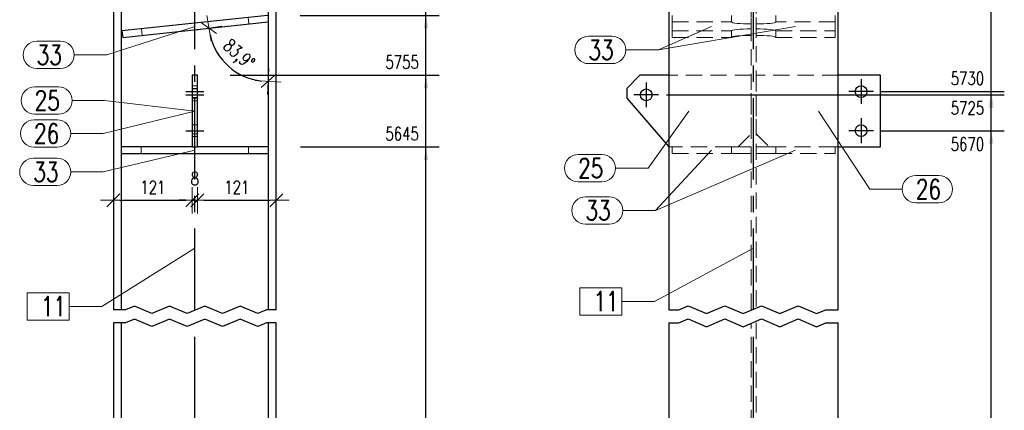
# Model space of a CAD drawing. Header units: millimetres. Extents: x 2097 to 3301, y 14853 to 15503.
# Tile 94 of 97: x 2962 to 3113, y 15313 to 15373. Entities that reach past the tile are written whole.
import ezdxf

# ---------------------------------------------------------------- set-up
doc = ezdxf.new("R2010")
doc.units = ezdxf.units.MM
doc.header["$LTSCALE"] = 10
doc.linetypes.add('HIDDEN', pattern=[0.375, 0.25, -0.125])
doc.linetypes.add('MITTE', pattern=[2, 1.25, -0.25, 0.25, -0.25])
doc.layers.get('Defpoints').update_dxf_attribs({"color": 1})
for name, color, linetype, lineweight in [('PS_DIM', 4, 'Continuous', 13), ('PS_Hidden', 2, 'HIDDEN', 9), ('PS_Pos', 1, 'Continuous', 15), ('PS_SOLID', 7, 'Continuous', 30)]:
    doc.layers.add(name, color=color, linetype=linetype, lineweight=lineweight)
doc.layers.add('PS_MID', color=5, linetype='MITTE')
doc.layers.add('PS_SHAPE', color=3, linetype='Continuous')
doc.styles.add('simplex', font='simplex.shx', dxfattribs={"width": 0.75})
doc.dimstyles.new('1_10_GŁ_DS1-LS10', dxfattribs={"dimtxt": 2, "dimasz": 2, "dimexe": 2, "dimexo": 5, "dimgap": 1, "dimtad": 1, "dimjust": 4, "dimdec": 0, "dimlfac": 10, "dimtxsty": 'simplex', "dimblk1": 'NONE', "dimsah": 1, "dimcen": 2, "dimclrd": 256, "dimclre": 256, "dimclrt": 3, "dimadec": 1, "dimazin": 0, "dimtfac": 1, "dimtdec": 0, "dimtmove": 2, "dimatfit": 3, "dimfxl": 1, "dimarcsym": 0})
doc.dimstyles.new('1_10_PRZ', dxfattribs={"dimtxt": 2, "dimasz": 1, "dimexe": 2, "dimexo": 5, "dimgap": 1, "dimtad": 1, "dimdec": 0, "dimlfac": 10, "dimtxsty": 'simplex', "dimblk": 'dimznak', "dimcen": 2, "dimse1": 1, "dimse2": 1, "dimclrt": 3, "dimadec": 1, "dimazin": 0, "dimtfac": 1, "dimtdec": 0, "dimtix": 1, "dimtmove": 2, "dimatfit": 3, "dimldrblk": 'dim-grot', "dimfxl": 1, "dimarcsym": 0})

# ---------------------------------------------------------------- blocks, each defined once
blk = doc.blocks.new('*D1055')
at = {"layer": 'Defpoints', "color": 0, "transparency": 16777216}
for p in [(2999.88, 15353.11), (3024.13, 15353.11), (3001.13, 15216.48)]:
    blk.add_point(p, dxfattribs=at)
at = {"layer": 'PS_DIM', "lineweight": -2, "transparency": 16777216}
for p, q in [((3004.88, 15353.11), (3026.13, 15353.11)), ((3024.13, 15216.48), (3024.13, 15351.11)), ((3006.13, 15216.48), (3026.13, 15216.48))]:
    blk.add_line(p, q, dxfattribs=at)
at = {"layer": 'PS_DIM', "transparency": 16777216}
blk.add_solid([(3023.79, 15351.11), (3024.46, 15351.11), (3024.13, 15353.11)], dxfattribs=at)
at = {"layer": 'PS_DIM', "color": 3, "transparency": 16777216, "insert": (3020.46, 15355.13), "char_height": 2, "attachment_point": 5, "rotation": 0.0573, "style": 'simplex'}
blk.add_mtext('5645', dxfattribs=at)
blk = doc.blocks.new('_None')
blk = doc.blocks.new('*D1056')
at = {"layer": 'Defpoints', "color": 0, "transparency": 16777216}
for p in [(2989.03, 15364.11), (3024.13, 15364.11), (3001.13, 15216.48)]:
    blk.add_point(p, dxfattribs=at)
at = {"layer": 'PS_DIM', "lineweight": -2, "transparency": 16777216}
for p, q in [((2994.03, 15364.11), (3026.13, 15364.11)), ((3024.13, 15216.48), (3024.13, 15362.11)), ((3006.13, 15216.48), (3026.13, 15216.48))]:
    blk.add_line(p, q, dxfattribs=at)
at = {"layer": 'PS_DIM', "transparency": 16777216}
blk.add_solid([(3023.79, 15362.11), (3024.46, 15362.11), (3024.13, 15364.11)], dxfattribs=at)
at = {"layer": 'PS_DIM', "color": 3, "transparency": 16777216, "insert": (3020.46, 15366.13), "char_height": 2, "attachment_point": 5, "rotation": 0.0573, "style": 'simplex'}
blk.add_mtext('5755', dxfattribs=at)
blk = doc.blocks.new('*D1057')
at = {"layer": 'Defpoints', "color": 0, "transparency": 16777216}
for p in [(2999.81, 15373.31), (3024.13, 15373.31), (3001.13, 15216.48)]:
    blk.add_point(p, dxfattribs=at)
at = {"layer": 'PS_DIM', "lineweight": -2, "transparency": 16777216}
for p, q in [((3004.81, 15373.31), (3026.13, 15373.31)), ((3024.13, 15216.48), (3024.13, 15371.31)), ((3006.13, 15216.48), (3026.13, 15216.48))]:
    blk.add_line(p, q, dxfattribs=at)
at = {"layer": 'PS_DIM', "transparency": 16777216}
blk.add_solid([(3023.79, 15371.31), (3024.46, 15371.31), (3024.13, 15373.31)], dxfattribs=at)
at = {"layer": 'PS_DIM', "color": 3, "transparency": 16777216, "insert": (3020.46, 15375.33), "char_height": 2, "attachment_point": 5, "rotation": 0.0573, "style": 'simplex'}
blk.add_mtext('5847', dxfattribs=at)
blk = doc.blocks.new('*D1058')
at = {"layer": 'Defpoints', "color": 0, "transparency": 16777216}
for p in [(2999.81, 15403.68), (3024.13, 15403.68), (3001.13, 15216.48)]:
    blk.add_point(p, dxfattribs=at)
at = {"layer": 'PS_DIM', "lineweight": -2, "transparency": 16777216}
for p, q in [((3004.81, 15403.68), (3026.13, 15403.68)), ((3024.13, 15216.48), (3024.13, 15401.68)), ((3006.13, 15216.48), (3026.13, 15216.48))]:
    blk.add_line(p, q, dxfattribs=at)
at = {"layer": 'PS_DIM', "transparency": 16777216}
blk.add_solid([(3023.79, 15401.68), (3024.46, 15401.68), (3024.13, 15403.68)], dxfattribs=at)
at = {"layer": 'PS_DIM', "color": 3, "transparency": 16777216, "insert": (3020.93, 15405.7), "char_height": 2, "attachment_point": 5, "rotation": 0.0573, "style": 'simplex'}
blk.add_mtext('6151', dxfattribs=at)
blk = doc.blocks.new('*D1059')
at = {"layer": 'Defpoints', "color": 0, "transparency": 16777216}
for p in [(2999.81, 15422.68), (3024.13, 15422.68), (3001.13, 15216.48)]:
    blk.add_point(p, dxfattribs=at)
at = {"layer": 'PS_DIM', "lineweight": -2, "transparency": 16777216}
for p, q in [((3004.81, 15422.68), (3026.13, 15422.68)), ((3024.13, 15216.48), (3024.13, 15420.68)), ((3006.13, 15216.48), (3026.13, 15216.48))]:
    blk.add_line(p, q, dxfattribs=at)
at = {"layer": 'PS_DIM', "transparency": 16777216}
blk.add_solid([(3023.79, 15420.68), (3024.46, 15420.68), (3024.13, 15422.68)], dxfattribs=at)
at = {"layer": 'PS_DIM', "color": 3, "transparency": 16777216, "insert": (3020.78, 15424.7), "char_height": 2, "attachment_point": 5, "rotation": 0.0573, "style": 'simplex'}
blk.add_mtext('6341', dxfattribs=at)
blk = doc.blocks.new('*D1060')
at = {"layer": 'Defpoints', "color": 0, "transparency": 16777216}
for p in [(2989.03, 15445.61), (3024.13, 15445.61), (3001.13, 15216.48)]:
    blk.add_point(p, dxfattribs=at)
at = {"layer": 'PS_DIM', "lineweight": -2, "transparency": 16777216}
for p, q in [((2994.03, 15445.61), (3026.13, 15445.61)), ((3024.13, 15216.48), (3024.13, 15443.61)), ((3006.13, 15216.48), (3026.13, 15216.48))]:
    blk.add_line(p, q, dxfattribs=at)
at = {"layer": 'PS_DIM', "transparency": 16777216}
blk.add_solid([(3023.79, 15443.61), (3024.46, 15443.61), (3024.13, 15445.61)], dxfattribs=at)
at = {"layer": 'PS_DIM', "color": 3, "transparency": 16777216, "insert": (3020.46, 15443.59), "char_height": 2, "attachment_point": 5, "rotation": 0.0573, "style": 'simplex'}
blk.add_mtext('6570', dxfattribs=at)
blk = doc.blocks.new('*D1061')
at = {"layer": 'Defpoints', "color": 0, "transparency": 16777216}
for p in [(2999.81, 15447.93), (3024.13, 15447.93), (3001.13, 15216.48)]:
    blk.add_point(p, dxfattribs=at)
at = {"layer": 'PS_DIM', "lineweight": -2, "transparency": 16777216}
for p, q in [((3004.81, 15447.93), (3026.13, 15447.93)), ((3024.13, 15216.48), (3024.13, 15445.93)), ((3006.13, 15216.48), (3026.13, 15216.48))]:
    blk.add_line(p, q, dxfattribs=at)
at = {"layer": 'PS_DIM', "transparency": 16777216}
blk.add_solid([(3023.79, 15445.93), (3024.46, 15445.93), (3024.13, 15447.93)], dxfattribs=at)
at = {"layer": 'PS_DIM', "color": 3, "transparency": 16777216, "insert": (3020.46, 15449.95), "char_height": 2, "attachment_point": 5, "rotation": 0.0573, "style": 'simplex'}
blk.add_mtext('6593', dxfattribs=at)
blk = doc.blocks.new('*D1062')
at = {"layer": 'Defpoints', "color": 0, "transparency": 16777216}
for p in [(2976.13, 15458.61), (3024.13, 15458.61), (3001.13, 15216.48)]:
    blk.add_point(p, dxfattribs=at)
at = {"layer": 'PS_DIM', "lineweight": -2, "transparency": 16777216}
for p, q in [((2981.13, 15458.61), (3026.13, 15458.61)), ((3024.13, 15216.48), (3024.13, 15456.61)), ((3006.13, 15216.48), (3026.13, 15216.48))]:
    blk.add_line(p, q, dxfattribs=at)
at = {"layer": 'PS_DIM', "transparency": 16777216}
blk.add_solid([(3023.79, 15456.61), (3024.46, 15456.61), (3024.13, 15458.61)], dxfattribs=at)
at = {"layer": 'PS_DIM', "color": 3, "transparency": 16777216, "insert": (3020.46, 15460.63), "char_height": 2, "attachment_point": 5, "rotation": 0.0573, "style": 'simplex'}
blk.add_mtext('6700', dxfattribs=at)
blk = doc.blocks.new('dimznak')
at = {"color": 0}
for points in [[(0, 2), (0, -2)], [(-2, 0), (2, 0)]]:
    blk.add_lwpolyline(points, dxfattribs=at)
at = {"color": 2}
blk.add_lwpolyline([(1, 1), (-1, -1)], dxfattribs=at)
blk = doc.blocks.new('*D1071')
at = {"layer": 'Defpoints', "color": 0, "transparency": 16777216}
for p in [(2988.23, 15353.11), (2976.13, 15351.96), (2988.23, 15344.92)]:
    blk.add_point(p, dxfattribs=at)
at = {"layer": 'PS_DIM', "color": 0, "lineweight": -2, "transparency": 16777216}
blk.add_line((2977.13, 15344.92), (2987.23, 15344.92), dxfattribs=at)
at = {"layer": 'PS_DIM', "color": 0, "lineweight": -2, "transparency": 16777216, "rotation": 180}
blk.add_blockref('dimznak', (2976.13, 15344.92), dxfattribs=at)
at = {"layer": 'PS_DIM', "color": 0, "lineweight": -2, "transparency": 16777216}
blk.add_blockref('dimznak', (2988.23, 15344.92), dxfattribs=at)
at = {"layer": 'PS_DIM', "color": 3, "transparency": 16777216, "insert": (2982.18, 15346.92), "char_height": 2, "attachment_point": 5, "style": 'simplex'}
blk.add_mtext('121', dxfattribs=at)
blk = doc.blocks.new('dim-grot')
blk.add_hatch(color=256).paths.add_polyline_path([(0, 0), (-2, 0.5), (-2, -0.5)])
blk.add_lwpolyline([(0, 0), (-2, 0.5), (-2, -0.5), (0, 0)])
blk = doc.blocks.new('*D1072')
at = {"layer": 'Defpoints', "color": 0, "transparency": 16777216}
for p in [(2988.23, 15353.11), (2989.03, 15353.11), (2989.03, 15344.92)]:
    blk.add_point(p, dxfattribs=at)
at = {"layer": 'PS_DIM', "color": 0, "lineweight": -2, "transparency": 16777216}
for p, q in [((2987.23, 15344.92), (2986.23, 15344.92)), ((2988.23, 15344.92), (2989.03, 15344.92)), ((2990.03, 15344.92), (2991.03, 15344.92))]:
    blk.add_line(p, q, dxfattribs=at)
blk.add_blockref('dimznak', (2988.23, 15344.92), dxfattribs=at)
at = {"layer": 'PS_DIM', "color": 0, "lineweight": -2, "transparency": 16777216, "rotation": 180}
blk.add_blockref('dimznak', (2989.03, 15344.92), dxfattribs=at)
at = {"layer": 'PS_DIM', "color": 3, "transparency": 16777216, "insert": (2988.63, 15348.26), "char_height": 2, "attachment_point": 5, "style": 'simplex'}
blk.add_mtext('8', dxfattribs=at)
blk = doc.blocks.new('*D1073')
at = {"layer": 'Defpoints', "color": 0, "transparency": 16777216}
for p in [(2989.03, 15353.11), (3001.13, 15352.01), (3001.13, 15344.92)]:
    blk.add_point(p, dxfattribs=at)
at = {"layer": 'PS_DIM', "color": 0, "lineweight": -2, "transparency": 16777216}
blk.add_line((2990.03, 15344.92), (3000.13, 15344.92), dxfattribs=at)
at = {"layer": 'PS_DIM', "color": 0, "lineweight": -2, "transparency": 16777216, "rotation": 180}
blk.add_blockref('dimznak', (2989.03, 15344.92), dxfattribs=at)
at = {"layer": 'PS_DIM', "color": 0, "lineweight": -2, "transparency": 16777216}
blk.add_blockref('dimznak', (3001.13, 15344.92), dxfattribs=at)
at = {"layer": 'PS_DIM', "color": 3, "transparency": 16777216, "insert": (2995.08, 15346.92), "char_height": 2, "attachment_point": 5, "style": 'simplex'}
blk.add_mtext('121', dxfattribs=at)
blk = doc.blocks.new('*D1078')
at = {"layer": 'Defpoints', "color": 0, "transparency": 16777216}
for p in [(2999.88, 15458.61), (2999.88, 15446.93), (2977.55, 15444.55), (2992.72, 15442.1), (2999.88, 15332.61)]:
    blk.add_point(p, dxfattribs=at)
at = {"layer": 'PS_DIM', "color": 0, "lineweight": -2, "transparency": 16777216}
blk.add_arc((2999.88, 15446.93), 8.64, 192.7301, 263.3619, dxfattribs=at)
for p, rotation in [((2991.29, 15446.02), 99.41102778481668), ((2999.88, 15438.3), 356.6809749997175)]:
    blk.add_blockref('dimznak', p, dxfattribs=dict(at, rotation=rotation))
at = {"layer": 'PS_DIM', "color": 3, "transparency": 16777216, "insert": (2995.57, 15442.14), "char_height": 2, "attachment_point": 5, "rotation": 318.046, "style": 'simplex'}
blk.add_mtext('83,9°', dxfattribs=at)
blk = doc.blocks.new('*D1079')
at = {"layer": 'Defpoints', "color": 0, "transparency": 16777216}
for p in [(2999.88, 15458.61), (2999.88, 15421.68), (2977.55, 15419.3), (2992.68, 15416.82), (2999.88, 15332.61)]:
    blk.add_point(p, dxfattribs=at)
at = {"layer": 'PS_DIM', "color": 0, "lineweight": -2, "transparency": 16777216}
blk.add_arc((2999.88, 15421.68), 8.69, 192.6927, 263.3993, dxfattribs=at)
for p, rotation in [((2991.24, 15420.76), 99.39233707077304), ((2999.88, 15413), 356.699665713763)]:
    blk.add_blockref('dimznak', p, dxfattribs=dict(at, rotation=rotation))
at = {"layer": 'PS_DIM', "color": 3, "transparency": 16777216, "insert": (2995.53, 15416.85), "char_height": 2, "attachment_point": 5, "rotation": 318.046, "style": 'simplex'}
blk.add_mtext('83,9°', dxfattribs=at)
blk = doc.blocks.new('*D1080')
at = {"layer": 'Defpoints', "color": 0, "transparency": 16777216}
for p in [(2999.88, 15458.61), (2999.88, 15402.68), (2977.55, 15400.3), (2992.58, 15397.75), (2999.88, 15332.61)]:
    blk.add_point(p, dxfattribs=at)
at = {"layer": 'PS_DIM', "color": 0, "lineweight": -2, "transparency": 16777216}
blk.add_arc((2999.88, 15402.68), 8.81, 192.6004, 263.4916, dxfattribs=at)
for p, rotation in [((2991.12, 15401.75), 99.34621714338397), ((2999.88, 15393.88), 356.7457856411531)]:
    blk.add_blockref('dimznak', p, dxfattribs=dict(at, rotation=rotation))
at = {"layer": 'PS_DIM', "color": 3, "transparency": 16777216, "insert": (2995.45, 15397.76), "char_height": 2, "attachment_point": 5, "rotation": 318.046, "style": 'simplex'}
blk.add_mtext('83,9°', dxfattribs=at)
blk = doc.blocks.new('*D1081')
at = {"layer": 'Defpoints', "color": 0, "transparency": 16777216}
for p in [(2999.88, 15458.61), (2999.88, 15372.31), (2977.55, 15369.92), (2992.31, 15367.19), (2999.88, 15332.61)]:
    blk.add_point(p, dxfattribs=at)
at = {"layer": 'PS_DIM', "color": 0, "lineweight": -2, "transparency": 16777216}
blk.add_arc((2999.88, 15372.31), 9.13, 192.3702, 263.7218, dxfattribs=at)
for p, rotation in [((2990.8, 15371.34), 99.23109958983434), ((2999.88, 15363.18), 356.8609031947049)]:
    blk.add_blockref('dimznak', p, dxfattribs=dict(at, rotation=rotation))
at = {"layer": 'PS_DIM', "color": 3, "transparency": 16777216, "insert": (2995.24, 15367.15), "char_height": 2, "attachment_point": 5, "rotation": 318.046, "style": 'simplex'}
blk.add_mtext('83,9°', dxfattribs=at)
blk = doc.blocks.new('*D1139')
at = {"layer": 'Defpoints', "color": 0, "transparency": 16777216}
for p in [(3089.05, 15355.61), (3110.95, 15355.61), (3087.45, 15216.48)]:
    blk.add_point(p, dxfattribs=at)
at = {"layer": 'PS_DIM', "lineweight": -2, "transparency": 16777216}
for p, q in [((3094.05, 15355.61), (3112.95, 15355.61)), ((3110.95, 15216.48), (3110.95, 15353.61)), ((3092.45, 15216.48), (3112.95, 15216.48))]:
    blk.add_line(p, q, dxfattribs=at)
at = {"layer": 'PS_DIM', "transparency": 16777216}
blk.add_solid([(3110.61, 15353.61), (3111.28, 15353.61), (3110.95, 15355.61)], dxfattribs=at)
at = {"layer": 'PS_DIM', "color": 3, "transparency": 16777216, "insert": (3107.28, 15353.54), "char_height": 2, "attachment_point": 5, "rotation": 0.0573, "style": 'simplex'}
blk.add_mtext('5670', dxfattribs=at)
blk = doc.blocks.new('*D1140')
at = {"layer": 'Defpoints', "color": 0, "transparency": 16777216}
for p in [(3056.05, 15361.11), (3110.95, 15361.11), (3087.45, 15216.48)]:
    blk.add_point(p, dxfattribs=at)
at = {"layer": 'PS_DIM', "lineweight": -2, "transparency": 16777216}
for p, q in [((3061.05, 15361.11), (3112.95, 15361.11)), ((3110.95, 15216.48), (3110.95, 15359.11)), ((3092.45, 15216.48), (3112.95, 15216.48))]:
    blk.add_line(p, q, dxfattribs=at)
at = {"layer": 'PS_DIM', "transparency": 16777216}
blk.add_solid([(3110.61, 15359.11), (3111.28, 15359.11), (3110.95, 15361.11)], dxfattribs=at)
at = {"layer": 'PS_DIM', "color": 3, "transparency": 16777216, "insert": (3107.28, 15359.09), "char_height": 2, "attachment_point": 5, "rotation": 0.0573, "style": 'simplex'}
blk.add_mtext('5725', dxfattribs=at)
blk = doc.blocks.new('*D1141')
at = {"layer": 'Defpoints', "color": 0, "transparency": 16777216}
for p in [(3089.05, 15361.61), (3110.95, 15361.61), (3087.45, 15216.48)]:
    blk.add_point(p, dxfattribs=at)
at = {"layer": 'PS_DIM', "lineweight": -2, "transparency": 16777216}
for p, q in [((3094.05, 15361.61), (3112.95, 15361.61)), ((3110.95, 15216.48), (3110.95, 15359.61)), ((3092.45, 15216.48), (3112.95, 15216.48))]:
    blk.add_line(p, q, dxfattribs=at)
at = {"layer": 'PS_DIM', "transparency": 16777216}
blk.add_solid([(3110.61, 15359.61), (3111.28, 15359.61), (3110.95, 15361.61)], dxfattribs=at)
at = {"layer": 'PS_DIM', "color": 3, "transparency": 16777216, "insert": (3107.28, 15363.63), "char_height": 2, "attachment_point": 5, "rotation": 0.0573, "style": 'simplex'}
blk.add_mtext('5730', dxfattribs=at)
blk = doc.blocks.new('*D1142')
at = {"layer": 'Defpoints', "color": 0, "transparency": 16777216}
for p in [(3089.05, 15435.61), (3110.95, 15435.61), (3087.45, 15216.48)]:
    blk.add_point(p, dxfattribs=at)
at = {"layer": 'PS_DIM', "lineweight": -2, "transparency": 16777216}
for p, q in [((3094.05, 15435.61), (3112.95, 15435.61)), ((3110.95, 15216.48), (3110.95, 15433.61)), ((3092.45, 15216.48), (3112.95, 15216.48))]:
    blk.add_line(p, q, dxfattribs=at)
at = {"layer": 'PS_DIM', "transparency": 16777216}
blk.add_solid([(3110.61, 15433.61), (3111.28, 15433.61), (3110.95, 15435.61)], dxfattribs=at)
at = {"layer": 'PS_DIM', "color": 3, "transparency": 16777216, "insert": (3107.28, 15437.63), "char_height": 2, "attachment_point": 5, "rotation": 0.0573, "style": 'simplex'}
blk.add_mtext('6470', dxfattribs=at)
blk = doc.blocks.new('*D1143')
at = {"layer": 'Defpoints', "color": 0, "transparency": 16777216}
for p in [(3089.05, 15441.61), (3110.95, 15441.61), (3087.45, 15216.48)]:
    blk.add_point(p, dxfattribs=at)
at = {"layer": 'PS_DIM', "lineweight": -2, "transparency": 16777216}
for p, q in [((3094.05, 15441.61), (3112.95, 15441.61)), ((3110.95, 15216.48), (3110.95, 15439.61)), ((3092.45, 15216.48), (3112.95, 15216.48))]:
    blk.add_line(p, q, dxfattribs=at)
at = {"layer": 'PS_DIM', "transparency": 16777216}
blk.add_solid([(3110.61, 15439.61), (3111.28, 15439.61), (3110.95, 15441.61)], dxfattribs=at)
at = {"layer": 'PS_DIM', "color": 3, "transparency": 16777216, "insert": (3107.28, 15443.63), "char_height": 2, "attachment_point": 5, "rotation": 0.0573, "style": 'simplex'}
blk.add_mtext('6530', dxfattribs=at)
blk = doc.blocks.new('*D1144')
at = {"layer": 'Defpoints', "color": 0, "transparency": 16777216}
for p in [(3087.45, 15458.61), (3110.95, 15458.61), (3087.45, 15216.48)]:
    blk.add_point(p, dxfattribs=at)
at = {"layer": 'PS_DIM', "lineweight": -2, "transparency": 16777216}
for p, q in [((3092.45, 15458.61), (3112.95, 15458.61)), ((3110.95, 15216.48), (3110.95, 15456.61)), ((3092.45, 15216.48), (3112.95, 15216.48))]:
    blk.add_line(p, q, dxfattribs=at)
at = {"layer": 'PS_DIM', "transparency": 16777216}
blk.add_solid([(3110.61, 15456.61), (3111.28, 15456.61), (3110.95, 15458.61)], dxfattribs=at)
at = {"layer": 'PS_DIM', "color": 3, "transparency": 16777216, "insert": (3107.28, 15460.63), "char_height": 2, "attachment_point": 5, "rotation": 0.0573, "style": 'simplex'}
blk.add_mtext('6700', dxfattribs=at)
blk = doc.blocks.new('*X1453')
at = {"color": 1}
for p, q in [((2977.98, 15328.11), (2976.13, 15328.11)), ((2979.34, 15328.69), (2977.98, 15328.11)), ((2982.05, 15327.54), (2979.34, 15328.69)), ((2984.76, 15328.69), (2982.05, 15327.54)), ((2987.46, 15327.54), (2984.76, 15328.69)), ((2990.17, 15328.69), (2987.46, 15327.54)), ((2992.88, 15327.54), (2990.17, 15328.69)), ((2995.59, 15328.69), (2992.88, 15327.54)), ((2998.3, 15327.54), (2995.59, 15328.69)), ((2999.65, 15328.11), (2998.3, 15327.54)), ((3001.13, 15328.11), (2999.65, 15328.11)), ((2977.98, 15326.11), (2976.13, 15326.11)), ((2979.34, 15326.69), (2977.98, 15326.11)), ((2982.05, 15325.54), (2979.34, 15326.69)), ((2984.76, 15326.69), (2982.05, 15325.54)), ((2987.46, 15325.54), (2984.76, 15326.69)), ((2990.17, 15326.69), (2987.46, 15325.54)), ((2992.88, 15325.54), (2990.17, 15326.69)), ((2995.59, 15326.69), (2992.88, 15325.54)), ((2998.3, 15325.54), (2995.59, 15326.69)), ((2999.65, 15326.11), (2998.3, 15325.54)), ((3001.13, 15326.11), (2999.65, 15326.11))]:
    blk.add_line(p, q, dxfattribs=at)
at = {"layer": 'PS_Hidden', "color": 2, "linetype": 'HIDDEN'}
for p, q in [((2999.88, 15328.11), (2999.88, 15458.61)), ((2996.83, 15372.99), (2996.94, 15371.99)), ((2980.42, 15371.24), (2980.53, 15370.24)), ((2999.92, 15372.31), (2999.88, 15372.71)), ((2999.88, 15372.31), (2999.92, 15372.31)), ((2989.03, 15362.51), (2988.23, 15362.51)), ((2989.03, 15362.11), (2988.23, 15362.11)), ((2989.03, 15362.01), (2988.23, 15362.01)), ((2988.23, 15360.71), (2989.03, 15360.71)), ((2989.03, 15360.61), (2988.23, 15360.61)), ((2988.23, 15360.21), (2989.03, 15360.21)), ((2989.03, 15356.51), (2988.23, 15356.51)), ((2989.03, 15355.11), (2988.23, 15355.11)), ((2988.23, 15354.71), (2989.03, 15354.71)), ((2980.38, 15353.11), (2980.38, 15352.11)), ((2980.38, 15353.11), (2980.38, 15352.11)), ((2996.88, 15353.11), (2996.88, 15352.11)), ((2999.88, 15216.48), (2999.88, 15326.11))]:
    blk.add_line(p, q, dxfattribs=at)
at = {"layer": 'PS_MID', "color": 5, "linetype": 'MITTE'}
for p, q in [((2988.63, 15328.11), (2988.63, 15463.61)), ((2987.23, 15361.61), (2990.03, 15361.61)), ((2987.23, 15361.11), (2990.03, 15361.11)), ((2987.23, 15355.61), (2990.03, 15355.61)), ((2988.63, 15211.48), (2988.63, 15326.11))]:
    blk.add_line(p, q, dxfattribs=at)
at = {"layer": 'PS_SOLID', "color": 7, "linetype": 'Continuous'}
for p, q in [((2976.13, 15458.61), (2976.13, 15328.11)), ((2999.88, 15458.61), (2999.88, 15328.11)), ((3001.13, 15328.11), (3001.13, 15383.8)), ((2977.38, 15328.11), (2977.38, 15375.68)), ((2999.81, 15373.31), (2977.44, 15370.92)), ((2977.55, 15369.92), (2999.88, 15372.31)), ((2977.44, 15370.92), (2977.55, 15369.92)), ((2989.03, 15364.11), (2988.23, 15364.11)), ((2988.23, 15364.11), (2988.23, 15353.11)), ((2989.03, 15361.61), (2989.03, 15364.11)), ((2989.03, 15355.61), (2989.03, 15361.61)), ((2989.03, 15353.11), (2989.03, 15355.61)), ((2988.23, 15353.11), (2977.38, 15353.11)), ((2988.23, 15353.11), (2989.03, 15353.11)), ((2999.88, 15353.11), (2989.03, 15353.11)), ((2977.38, 15352.11), (2999.88, 15352.11)), ((2976.13, 15326.11), (2976.13, 15216.48)), ((2977.38, 15216.48), (2977.38, 15326.11)), ((2999.88, 15326.11), (2999.88, 15216.48)), ((3001.13, 15216.48), (3001.13, 15326.11))]:
    blk.add_line(p, q, dxfattribs=at)
blk = doc.blocks.new('*X1467')
at = {"color": 1}
for p, q in [((2988.68, 15371.62), (2975.09, 15367.24)), ((2964.35, 15369.34), (2967.99, 15369.34)), ((2970.09, 15367.24), (2975.09, 15367.24)), ((2964.35, 15365.14), (2967.99, 15365.14))]:
    blk.add_line(p, q, dxfattribs=at)
for centre, start, end in [((2964.35, 15367.24), 90, 270), ((2967.99, 15367.24), 270, 90)]:
    blk.add_arc(centre, 2.1, start, end, dxfattribs=at)
at = {"color": 2, "style": 'simplex', "width": 0.75}
blk.add_text('33', height=3, dxfattribs=at).set_placement((2964.35, 15365.74))
blk = doc.blocks.new('*X1468')
at = {"color": 1}
for p, q in [((2988.68, 15371.62), (2975.09, 15367.24)), ((2964.35, 15369.34), (2967.99, 15369.34)), ((2970.09, 15367.24), (2975.09, 15367.24)), ((2964.35, 15365.14), (2967.99, 15365.14))]:
    blk.add_line(p, q, dxfattribs=at)
for centre, start, end in [((2964.35, 15367.24), 90, 270), ((2967.99, 15367.24), 270, 90)]:
    blk.add_arc(centre, 2.1, start, end, dxfattribs=at)
at = {"color": 2, "style": 'simplex', "width": 0.75}
blk.add_text('33', height=3, dxfattribs=at).set_placement((2964.35, 15365.74))
blk = doc.blocks.new('*X1469')
at = {"color": 1}
for p, q in [((2964.04, 15362.35), (2967.68, 15362.35)), ((2969.78, 15360.25), (2974.78, 15360.25)), ((2988.63, 15358.61), (2974.78, 15360.25)), ((2964.04, 15358.15), (2967.68, 15358.15))]:
    blk.add_line(p, q, dxfattribs=at)
for centre, start, end in [((2964.04, 15360.25), 90, 270), ((2967.68, 15360.25), 270, 90)]:
    blk.add_arc(centre, 2.1, start, end, dxfattribs=at)
at = {"color": 2, "style": 'simplex', "width": 0.75}
blk.add_text('25', height=3, dxfattribs=at).set_placement((2964.04, 15358.75))
blk = doc.blocks.new('*X1470')
at = {"color": 1}
for p, q in [((2988.63, 15358.61), (2974.57, 15355.17)), ((2963.94, 15357.27), (2967.47, 15357.27)), ((2969.57, 15355.17), (2974.57, 15355.17)), ((2963.94, 15353.07), (2967.47, 15353.07))]:
    blk.add_line(p, q, dxfattribs=at)
for centre, start, end in [((2963.94, 15355.17), 90, 270), ((2967.47, 15355.17), 270, 90)]:
    blk.add_arc(centre, 2.1, start, end, dxfattribs=at)
at = {"color": 2, "style": 'simplex', "width": 0.75}
blk.add_text('26', height=3, dxfattribs=at).set_placement((2963.94, 15353.67))
blk = doc.blocks.new('*X1471')
at = {"color": 1}
for p, q in [((2988.63, 15352.61), (2974.57, 15349.28)), ((2963.83, 15351.38), (2967.47, 15351.38)), ((2969.57, 15349.28), (2974.57, 15349.28)), ((2963.83, 15347.18), (2967.47, 15347.18))]:
    blk.add_line(p, q, dxfattribs=at)
for centre, start, end in [((2963.83, 15349.28), 90, 270), ((2967.47, 15349.28), 270, 90)]:
    blk.add_arc(centre, 2.1, start, end, dxfattribs=at)
at = {"color": 2, "style": 'simplex', "width": 0.75}
blk.add_text('33', height=3, dxfattribs=at).set_placement((2963.83, 15347.78))
blk = doc.blocks.new('*X1472')
at = {"color": 1}
for p, q in [((2988.63, 15352.61), (2974.57, 15349.28)), ((2963.83, 15351.38), (2967.47, 15351.38)), ((2969.57, 15349.28), (2974.57, 15349.28)), ((2963.83, 15347.18), (2967.47, 15347.18))]:
    blk.add_line(p, q, dxfattribs=at)
for centre, start, end in [((2963.83, 15349.28), 90, 270), ((2967.47, 15349.28), 270, 90)]:
    blk.add_arc(centre, 2.1, start, end, dxfattribs=at)
at = {"color": 2, "style": 'simplex', "width": 0.75}
blk.add_text('33', height=3, dxfattribs=at).set_placement((2963.83, 15347.78))
blk = doc.blocks.new('*X1474')
at = {"color": 1}
for p, q in [((2988.63, 15337.55), (2974.33, 15328.64)), ((2969.33, 15330.74), (2962.88, 15330.74)), ((2962.88, 15330.74), (2962.88, 15326.54)), ((2969.33, 15326.54), (2969.33, 15330.74)), ((2969.33, 15328.64), (2974.33, 15328.64)), ((2962.88, 15326.54), (2969.33, 15326.54))]:
    blk.add_line(p, q, dxfattribs=at)
at = {"color": 2, "style": 'simplex', "width": 0.75}
blk.add_text('11', height=3, dxfattribs=at).set_placement((2964.98, 15327.14))
blk = doc.blocks.new('*X1506')
at = {"color": 1}
for p, q in [((3061.45, 15328.11), (3062.98, 15328.11)), ((3062.98, 15328.11), (3064.39, 15328.71)), ((3064.39, 15328.71), (3067.2, 15327.52)), ((3067.2, 15327.52), (3070.02, 15328.71)), ((3070.02, 15328.71), (3072.84, 15327.52)), ((3072.84, 15327.52), (3075.66, 15328.71)), ((3075.66, 15328.71), (3078.47, 15327.52)), ((3078.47, 15327.52), (3081.29, 15328.71)), ((3081.29, 15328.71), (3084.11, 15327.52)), ((3084.11, 15327.52), (3085.52, 15328.11)), ((3085.52, 15328.11), (3087.45, 15328.11)), ((3061.45, 15326.11), (3062.98, 15326.11)), ((3062.98, 15326.11), (3064.39, 15326.71)), ((3064.39, 15326.71), (3067.2, 15325.52)), ((3067.2, 15325.52), (3070.02, 15326.71)), ((3070.02, 15326.71), (3072.84, 15325.52)), ((3072.84, 15325.52), (3075.66, 15326.71)), ((3075.66, 15326.71), (3078.47, 15325.52)), ((3078.47, 15325.52), (3081.29, 15326.71)), ((3081.29, 15326.71), (3084.11, 15325.52)), ((3084.11, 15325.52), (3085.52, 15326.11)), ((3085.52, 15326.11), (3087.45, 15326.11))]:
    blk.add_line(p, q, dxfattribs=at)
at = {"layer": 'PS_Hidden', "color": 2, "linetype": 'HIDDEN'}
for p, q in [((3074.82, 15458.61), (3074.82, 15328.11)), ((3061.45, 15422.44), (3061.45, 15364.11)), ((3074.07, 15328.11), (3074.07, 15375.68)), ((3061.95, 15373.31), (3061.95, 15370.92)), ((3071.05, 15373.31), (3071.05, 15372.31)), ((3074.05, 15371.24), (3074.05, 15372.99)), ((3074.85, 15372.99), (3074.85, 15371.24)), ((3077.85, 15372.31), (3077.85, 15373.31)), ((3086.95, 15370.92), (3086.95, 15373.31)), ((3061.95, 15372.31), (3071.05, 15372.31)), ((3071.05, 15372.31), (3071.11, 15372.25)), ((3071.11, 15372.25), (3071.28, 15372.19)), ((3071.28, 15372.19), (3071.55, 15372.14)), ((3071.55, 15372.14), (3071.93, 15372.09)), ((3071.93, 15372.09), (3072.38, 15372.05)), ((3072.38, 15372.05), (3072.9, 15372.02)), ((3072.9, 15372.02), (3073.46, 15372)), ((3073.46, 15372), (3074.05, 15371.99)), ((3073.46, 15371.23), (3074.05, 15371.24)), ((3074.05, 15370.24), (3074.05, 15371.24)), ((3074.85, 15371.99), (3075.43, 15372)), ((3074.85, 15371.24), (3075.43, 15371.23)), ((3074.85, 15371.24), (3074.85, 15370.24)), ((3075.43, 15372), (3076, 15372.02)), ((3076, 15372.02), (3076.51, 15372.05)), ((3076.51, 15372.05), (3076.97, 15372.09)), ((3076.97, 15372.09), (3077.34, 15372.14)), ((3077.34, 15372.14), (3077.62, 15372.19)), ((3077.62, 15372.19), (3077.79, 15372.25)), ((3077.79, 15372.25), (3077.85, 15372.31)), ((3086.95, 15372.31), (3077.85, 15372.31)), ((3061.95, 15370.92), (3071.05, 15370.92)), ((3061.95, 15370.92), (3061.95, 15369.92)), ((3061.95, 15369.92), (3071.05, 15369.92)), ((3071.05, 15370.92), (3071.11, 15370.98)), ((3071.05, 15370.92), (3071.05, 15369.92)), ((3071.05, 15369.92), (3071.11, 15369.99)), ((3071.11, 15370.98), (3071.28, 15371.04)), ((3071.11, 15369.99), (3071.28, 15370.05)), ((3071.28, 15371.04), (3071.55, 15371.1)), ((3071.28, 15370.05), (3071.55, 15370.1)), ((3071.55, 15371.1), (3071.93, 15371.14)), ((3071.55, 15370.1), (3071.93, 15370.15)), ((3071.93, 15371.14), (3072.38, 15371.18)), ((3071.93, 15370.15), (3072.38, 15370.19)), ((3072.38, 15371.18), (3072.9, 15371.21)), ((3072.38, 15370.19), (3072.9, 15370.22)), ((3072.9, 15371.21), (3073.46, 15371.23)), ((3072.9, 15370.22), (3073.46, 15370.24)), ((3073.46, 15370.24), (3074.05, 15370.24)), ((3074.85, 15370.24), (3075.43, 15370.24)), ((3075.43, 15371.23), (3076, 15371.21)), ((3075.43, 15370.24), (3076, 15370.22)), ((3076, 15371.21), (3076.51, 15371.18)), ((3076, 15370.22), (3076.51, 15370.19)), ((3076.51, 15371.18), (3076.97, 15371.14)), ((3076.51, 15370.19), (3076.97, 15370.15)), ((3076.97, 15371.14), (3077.34, 15371.1)), ((3076.97, 15370.15), (3077.34, 15370.1)), ((3077.34, 15371.1), (3077.62, 15371.04)), ((3077.34, 15370.1), (3077.62, 15370.05)), ((3077.62, 15371.04), (3077.79, 15370.98)), ((3077.62, 15370.05), (3077.79, 15369.99)), ((3077.79, 15370.98), (3077.85, 15370.92)), ((3077.79, 15369.99), (3077.85, 15369.92)), ((3077.85, 15370.92), (3086.95, 15370.92)), ((3077.85, 15369.92), (3077.85, 15370.92)), ((3077.85, 15369.92), (3086.95, 15369.92)), ((3086.95, 15369.92), (3086.95, 15370.92)), ((3074.05, 15364.11), (3061.45, 15364.11)), ((3061.45, 15364.11), (3061.45, 15353.11)), ((3074.05, 15355.11), (3074.05, 15364.11)), ((3087.45, 15364.11), (3074.85, 15364.11)), ((3074.85, 15364.11), (3074.85, 15355.11)), ((3072.05, 15353.11), (3074.05, 15355.11)), ((3074.85, 15355.11), (3076.85, 15353.11)), ((3061.45, 15353.11), (3061.95, 15353.11)), ((3071.05, 15353.11), (3061.95, 15353.11)), ((3061.95, 15353.11), (3061.95, 15352.11)), ((3071.11, 15353.11), (3071.05, 15353.11)), ((3071.05, 15353.11), (3071.05, 15352.11)), ((3071.28, 15353.11), (3071.11, 15353.11)), ((3071.55, 15353.11), (3071.28, 15353.11)), ((3071.93, 15353.11), (3071.55, 15353.11)), ((3072.38, 15353.11), (3071.93, 15353.11)), ((3072.9, 15353.11), (3072.38, 15353.11)), ((3073.46, 15353.11), (3072.9, 15353.11)), ((3074.05, 15353.11), (3073.46, 15353.11)), ((3074.05, 15352.11), (3074.05, 15353.11)), ((3075.43, 15353.11), (3074.85, 15353.11)), ((3074.85, 15353.11), (3074.85, 15352.11)), ((3076, 15353.11), (3075.43, 15353.11)), ((3076.51, 15353.11), (3076, 15353.11)), ((3076.97, 15353.11), (3076.51, 15353.11)), ((3077.34, 15353.11), (3076.97, 15353.11)), ((3077.62, 15353.11), (3077.34, 15353.11)), ((3077.79, 15353.11), (3077.62, 15353.11)), ((3077.85, 15353.11), (3077.79, 15353.11)), ((3086.95, 15353.11), (3077.85, 15353.11)), ((3077.85, 15352.11), (3077.85, 15353.11)), ((3086.95, 15352.11), (3086.95, 15353.11)), ((3086.95, 15353.11), (3087.45, 15353.11)), ((3061.95, 15352.11), (3071.05, 15352.11)), ((3071.05, 15352.11), (3071.11, 15352.11)), ((3071.11, 15352.11), (3071.28, 15352.11)), ((3071.28, 15352.11), (3071.55, 15352.11)), ((3071.55, 15352.11), (3071.93, 15352.11)), ((3071.93, 15352.11), (3072.38, 15352.11)), ((3072.38, 15352.11), (3072.9, 15352.11)), ((3072.9, 15352.11), (3073.46, 15352.11)), ((3073.46, 15352.11), (3074.05, 15352.11)), ((3074.85, 15352.11), (3075.43, 15352.11)), ((3075.43, 15352.11), (3076, 15352.11)), ((3076, 15352.11), (3076.51, 15352.11)), ((3076.51, 15352.11), (3076.97, 15352.11)), ((3076.97, 15352.11), (3077.34, 15352.11)), ((3077.34, 15352.11), (3077.62, 15352.11)), ((3077.62, 15352.11), (3077.79, 15352.11)), ((3077.79, 15352.11), (3077.85, 15352.11)), ((3077.85, 15352.11), (3086.95, 15352.11)), ((3074.07, 15216.48), (3074.07, 15326.11)), ((3074.82, 15326.11), (3074.82, 15216.48))]:
    blk.add_line(p, q, dxfattribs=at)
at = {"layer": 'PS_MID', "color": 5, "linetype": 'MITTE'}
for p, q in [((3074.45, 15328.11), (3074.45, 15463.61)), ((3057.95, 15363.01), (3057.95, 15359.21)), ((3090.95, 15363.51), (3090.95, 15359.71)), ((3059.85, 15361.11), (3056.05, 15361.11)), ((3092.85, 15361.61), (3089.05, 15361.61)), ((3090.95, 15357.51), (3090.95, 15353.71)), ((3092.85, 15355.61), (3089.05, 15355.61)), ((3074.45, 15211.48), (3074.45, 15326.11))]:
    blk.add_line(p, q, dxfattribs=at)
at = {"layer": 'PS_SOLID', "color": 7, "linetype": 'Continuous'}
for p, q in [((3061.45, 15458.61), (3061.45, 15328.11)), ((3087.45, 15328.11), (3087.45, 15458.61)), ((3056.95, 15364.11), (3054.95, 15362.11)), ((3057.95, 15364.11), (3056.95, 15364.11)), ((3061.45, 15364.11), (3057.95, 15364.11)), ((3090.95, 15364.11), (3087.45, 15364.11)), ((3093.95, 15364.11), (3090.95, 15364.11)), ((3093.95, 15353.11), (3093.95, 15364.11)), ((3054.95, 15362.11), (3054.95, 15360.61)), ((3054.95, 15360.61), (3061.45, 15353.11)), ((3087.45, 15353.11), (3093.95, 15353.11)), ((3061.45, 15326.11), (3061.45, 15216.48)), ((3087.45, 15216.48), (3087.45, 15326.11))]:
    blk.add_line(p, q, dxfattribs=at)
at = {"layer": 'PS_SOLID', "color": 7}
for centre in [(3090.95, 15361.61), (3057.95, 15361.11), (3090.95, 15355.61)]:
    blk.add_circle(centre, 0.9, dxfattribs=at)
blk = doc.blocks.new('*X1520')
at = {"color": 1}
for p, q in [((3068, 15371.62), (3059.83, 15368)), ((3049.08, 15370.1), (3052.73, 15370.1)), ((3054.83, 15368), (3059.83, 15368)), ((3049.08, 15365.9), (3052.73, 15365.9))]:
    blk.add_line(p, q, dxfattribs=at)
for centre, start, end in [((3049.08, 15368), 90, 270), ((3052.73, 15368), 270, 90)]:
    blk.add_arc(centre, 2.1, start, end, dxfattribs=at)
at = {"color": 2, "style": 'simplex', "width": 0.75}
blk.add_text('33', height=3, dxfattribs=at).set_placement((3049.08, 15366.5))
blk = doc.blocks.new('*X1521')
at = {"color": 1}
for p, q in [((3080.9, 15371.62), (3059.83, 15368)), ((3049.08, 15370.1), (3052.73, 15370.1)), ((3054.83, 15368), (3059.83, 15368)), ((3049.08, 15365.9), (3052.73, 15365.9))]:
    blk.add_line(p, q, dxfattribs=at)
for centre, start, end in [((3049.08, 15368), 90, 270), ((3052.73, 15368), 270, 90)]:
    blk.add_arc(centre, 2.1, start, end, dxfattribs=at)
at = {"color": 2, "style": 'simplex', "width": 0.75}
blk.add_text('33', height=3, dxfattribs=at).set_placement((3049.08, 15366.5))
blk = doc.blocks.new('*X1522')
at = {"color": 1}
for p, q in [((3064.5, 15358.61), (3058.24, 15349.86)), ((3047.5, 15351.96), (3051.14, 15351.96)), ((3053.24, 15349.86), (3058.24, 15349.86)), ((3047.5, 15347.76), (3051.14, 15347.76))]:
    blk.add_line(p, q, dxfattribs=at)
for centre, start, end in [((3047.5, 15349.86), 90, 270), ((3051.14, 15349.86), 270, 90)]:
    blk.add_arc(centre, 2.1, start, end, dxfattribs=at)
at = {"color": 2, "style": 'simplex', "width": 0.75}
blk.add_text('25', height=3, dxfattribs=at).set_placement((3047.5, 15348.36))
blk = doc.blocks.new('*X1523')
at = {"color": 1}
for p, q in [((3084.4, 15358.61), (3092.27, 15346.63)), ((3099.37, 15348.73), (3102.9, 15348.73)), ((3092.27, 15346.63), (3097.27, 15346.63)), ((3099.37, 15344.53), (3102.9, 15344.53))]:
    blk.add_line(p, q, dxfattribs=at)
for centre, start, end in [((3099.37, 15346.63), 90, 270), ((3102.9, 15346.63), 270, 90)]:
    blk.add_arc(centre, 2.1, start, end, dxfattribs=at)
at = {"color": 2, "style": 'simplex', "width": 0.75}
blk.add_text('26', height=3, dxfattribs=at).set_placement((3099.37, 15345.13))
blk = doc.blocks.new('*X1524')
at = {"color": 1}
for p, q in [((3080.9, 15352.61), (3059.37, 15343.37)), ((3048.62, 15345.47), (3052.27, 15345.47)), ((3054.37, 15343.37), (3059.37, 15343.37)), ((3048.62, 15341.27), (3052.27, 15341.27))]:
    blk.add_line(p, q, dxfattribs=at)
for centre, start, end in [((3048.62, 15343.37), 90, 270), ((3052.27, 15343.37), 270, 90)]:
    blk.add_arc(centre, 2.1, start, end, dxfattribs=at)
at = {"color": 2, "style": 'simplex', "width": 0.75}
blk.add_text('33', height=3, dxfattribs=at).set_placement((3048.62, 15341.87))
blk = doc.blocks.new('*X1525')
at = {"color": 1}
for p, q in [((3068, 15352.61), (3059.37, 15343.37)), ((3048.62, 15345.47), (3052.27, 15345.47)), ((3054.37, 15343.37), (3059.37, 15343.37)), ((3048.62, 15341.27), (3052.27, 15341.27))]:
    blk.add_line(p, q, dxfattribs=at)
for centre, start, end in [((3048.62, 15343.37), 90, 270), ((3052.27, 15343.37), 270, 90)]:
    blk.add_arc(centre, 2.1, start, end, dxfattribs=at)
at = {"color": 2, "style": 'simplex', "width": 0.75}
blk.add_text('33', height=3, dxfattribs=at).set_placement((3048.62, 15341.87))
blk = doc.blocks.new('*X1526')
at = {"color": 1}
for p, q in [((3074.45, 15337.55), (3059.2, 15329.4)), ((3054.2, 15331.5), (3047.75, 15331.5)), ((3047.75, 15331.5), (3047.75, 15327.3)), ((3054.2, 15327.3), (3054.2, 15331.5)), ((3054.2, 15329.4), (3059.2, 15329.4)), ((3047.75, 15327.3), (3054.2, 15327.3))]:
    blk.add_line(p, q, dxfattribs=at)
at = {"color": 2, "style": 'simplex', "width": 0.75}
blk.add_text('11', height=3, dxfattribs=at).set_placement((3049.85, 15327.9))

msp = doc.modelspace()

# ---------------------------------------------------------------- block references
at = {"layer": 'PS_Pos'}
for name in ['*X1467', '*X1468', '*X1520', '*X1521', '*X1469', '*X1470', '*X1522', '*X1523', '*X1471', '*X1472', '*X1524', '*X1525', '*X1474', '*X1526']:
    msp.add_blockref(name, (0, 0), dxfattribs=at)
at = {"layer": 'PS_SHAPE', "color": 3}
for name in ['*X1453', '*X1506']:
    msp.add_blockref(name, (0, 0), dxfattribs=at)

# ---------------------------------------------------------------- dimensions: what is measured, and where the dimension line sits
at = {"layer": 'PS_DIM'}
for base, p1, p2, text, picture, middle in [((3024.13, 15458.61), (3001.13, 15216.48), (2976.13, 15458.61), '6700', '*D1062', (3020.46, 15460.63)), ((3110.95, 15458.61), (3087.45, 15216.48), (3087.45, 15458.61), '6700', '*D1144', (3107.28, 15460.63)), ((3024.13, 15447.93), (3001.13, 15216.48), (2999.81, 15447.93), '6593', '*D1061', (3020.46, 15449.95)), ((3024.13, 15445.61), (3001.13, 15216.48), (2989.03, 15445.61), '6570', '*D1060', (3020.46, 15443.59)), ((3110.95, 15441.61), (3087.45, 15216.48), (3089.05, 15441.61), '6530', '*D1143', (3107.28, 15443.63)), ((3110.95, 15435.61), (3087.45, 15216.48), (3089.05, 15435.61), '6470', '*D1142', (3107.28, 15437.63)), ((3024.13, 15422.68), (3001.13, 15216.48), (2999.81, 15422.68), '6341', '*D1059', (3020.78, 15424.7)), ((3024.13, 15403.68), (3001.13, 15216.48), (2999.81, 15403.68), '6151', '*D1058', (3020.93, 15405.7)), ((3024.13, 15373.31), (3001.13, 15216.48), (2999.81, 15373.31), '5847', '*D1057', (3020.46, 15375.33)), ((3024.13, 15364.11), (3001.13, 15216.48), (2989.03, 15364.11), '5755', '*D1056', (3020.46, 15366.13)), ((3110.95, 15361.61), (3087.45, 15216.48), (3089.05, 15361.61), '5730', '*D1141', (3107.28, 15363.63)), ((3110.95, 15361.11), (3087.45, 15216.48), (3056.05, 15361.11), '5725', '*D1140', (3107.28, 15359.09)), ((3024.13, 15353.11), (3001.13, 15216.48), (2999.88, 15353.11), '5645', '*D1055', (3020.46, 15355.13)), ((3110.95, 15355.61), (3087.45, 15216.48), (3089.05, 15355.61), '5670', '*D1139', (3107.28, 15353.54))]:
    dim = msp.add_linear_dim(base=base, p1=p1, p2=p2, angle=90, text=text, dimstyle='1_10_GŁ_DS1-LS10', dxfattribs=at)
    dim.commit()
    dim.dimension.update_dxf_attribs({"geometry": picture, "text_midpoint": middle, "dimtype": 160, "text_rotation": 0.0573})
for base, line2, picture, middle in [((2992.72, 15442.1), ((2977.55, 15444.55), (2999.88, 15446.93)), '*D1078', (2995.57, 15442.14)), ((2992.68, 15416.82), ((2977.55, 15419.3), (2999.88, 15421.68)), '*D1079', (2995.53, 15416.85)), ((2992.58, 15397.75), ((2977.55, 15400.3), (2999.88, 15402.68)), '*D1080', (2995.45, 15397.76)), ((2992.31, 15367.19), ((2977.55, 15369.92), (2999.88, 15372.31)), '*D1081', (2995.24, 15367.15))]:
    dim = msp.add_angular_dim_2l(base=base, line1=((2999.88, 15332.61), (2999.88, 15458.61)), line2=line2, dimstyle='1_10_PRZ', dxfattribs=at)
    dim.commit()
    dim.dimension.update_dxf_attribs({"geometry": picture, "text_midpoint": middle})
for base, p1, p2, picture, middle in [((2988.23, 15344.92), (2976.13, 15351.96), (2988.23, 15353.11), '*D1071', (2982.18, 15346.92)), ((3001.13, 15344.92), (2989.03, 15353.11), (3001.13, 15352.01), '*D1073', (2995.08, 15346.92))]:
    dim = msp.add_linear_dim(base=base, p1=p1, p2=p2, dimstyle='1_10_PRZ', dxfattribs=at)
    dim.commit()
    dim.dimension.update_dxf_attribs({"geometry": picture, "text_midpoint": middle})
dim = msp.add_linear_dim(base=(2989.03, 15344.92), p1=(2988.23, 15353.11), p2=(2989.03, 15353.11), dimstyle='1_10_PRZ', dxfattribs=at)
dim.commit()
dim.dimension.update_dxf_attribs({"geometry": '*D1072', "text_midpoint": (2988.63, 15348.26), "dimtype": 160})

doc.saveas('drawing.dxf')
